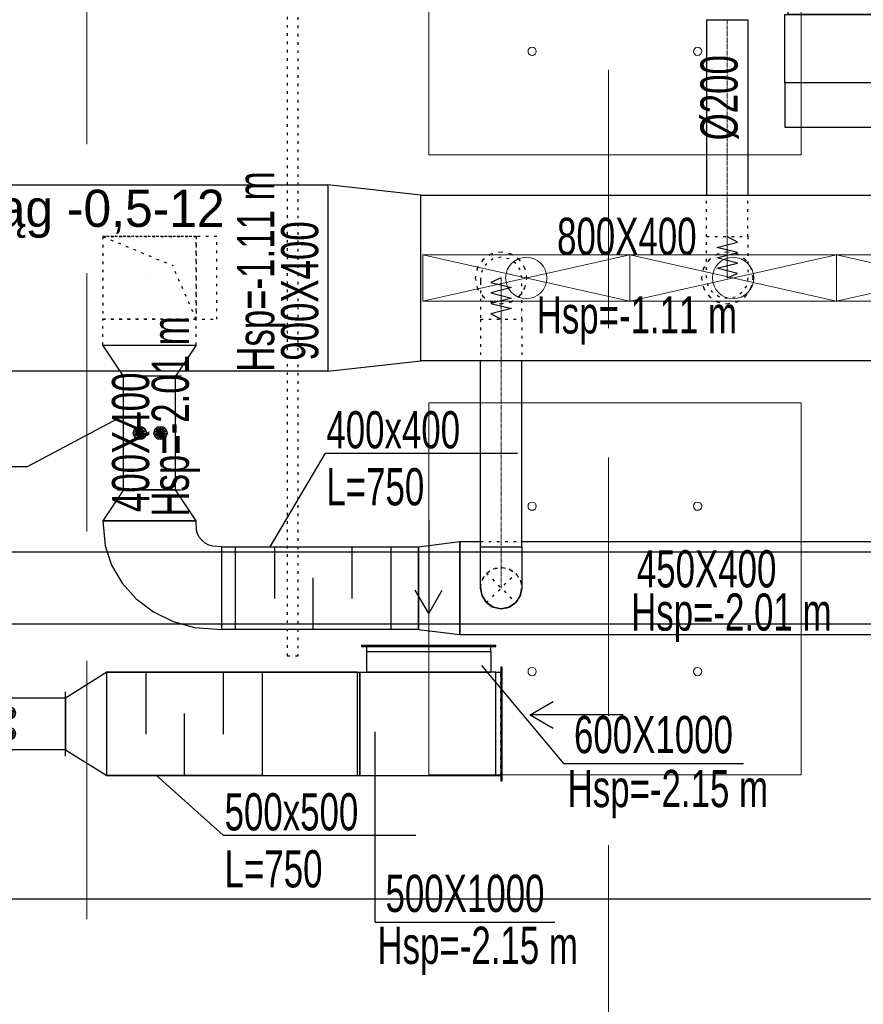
# Model space of a CAD drawing. Header units: centimetres. Extents: x -228435 to 46820, y -89367 to 152985.
# Tile 50 of 252: x -53918 to -49839, y 40490 to 45253. Entities that reach past the tile are written whole.
import ezdxf

# ---------------------------------------------------------------- set-up
doc = ezdxf.new("R2010")
doc.units = ezdxf.units.CM
doc.header["$LTSCALE"] = 50
doc.header["$PDMODE"] = 35
doc.header["$PDSIZE"] = 0.1
for name, pattern in [('Balustrady$0$DASHED', [0.75, 0.5, -0.25]), ('CADVENT_CENTERLINE', [9.9, 7.4, -1, 0.5, -1]), ('CADVENT_HIDDEN', [0.8, 0.25, -0.55]), ('Kondygnacja  -0_5$0$HIDDEN', [9.525, 6.35, -3.175]), ('Kondygnacja  -0_5$0$HIDDEN2', [4.7625, 3.175, -1.5875]), ('Osie rzutów$0$DASHDOT2', [12.7, 6.35, -3.175, 0, -3.175])]:
    doc.linetypes.add(name, pattern=pattern)
doc.layers.get('0').update_dxf_attribs({"color": 8})
doc.layers.get('DEFPOINTS').update_dxf_attribs({"color": 8})
for name, color, linetype in [('01-103-Went PP_poziom-0_5$0$L_Nawiew', 3, 'Continuous'), ('ARCH_WIDOK_KONSTRUKCJA', 8, 'Continuous'), ('bgde-nawiewDETAILS', 1, 'Continuous'), ('bgde-nawiewEXP', 1, 'Continuous'), ('bgde-nawiewHIDDEN', 1, 'Continuous'), ('bgde-tekst', 7, 'Continuous'), ('bgde-wywiewEXP', 5, 'Continuous'), ('bgde-wywiewHIDDEN', 5, 'Continuous'), ('bgde-wywiewSOL', 5, 'Continuous'), ('bgde_AJ_strzałki', 7, 'Continuous'), ('bgde_redukcja', 3, 'Continuous'), ('bgde_tlumik', 6, 'Continuous'), ('bgde_VAV', 7, 'Continuous'), ('bgde_wymiary tłumik VAV', 7, 'Continuous'), ('Kondygnacja  -0_5$0$ARCH_KONSTR_POWYŻEJ RZUTU', 8, 'Kondygnacja  -0_5$0$HIDDEN'), ('Kondygnacja  -0_5$0$ARCH_KONSTR_POWYŻEJ RZUTU_IST', 8, 'Kondygnacja  -0_5$0$HIDDEN2'), ('Osie rzutów$0$ARCH_INFO_OSIE_IST', 8, 'Osie rzutów$0$DASHDOT2'), ('Osie rzutów$0$ARCH_INFO_OSIE_OPISY_IST', 8, 'Continuous')]:
    doc.layers.add(name, color=color, linetype=linetype)
for name, color, linetype, lineweight in [('bgde-nawiewCEN', 7, 'Continuous', 13), ('bgde_AJ_specyfikacja', 2, 'Continuous', 30), ('bgde_nawiewnik', 11, 'Continuous', 5), ('Kondygnacja  -0_5$0$ARCH_INFO_WYMIARY', 8, 'Continuous', 9), ('SU Lampy kwadratowe  -05$0$ARCH_SUFITY_PODWIESZANE', 8, 'Continuous', 9)]:
    doc.layers.add(name, color=color, linetype=linetype, lineweight=lineweight)
doc.styles.add('Kondygnacja  -0_5$0$Romans', font='Romans.shx', dxfattribs={"width": 0.7})
doc.dimstyles.new('Kondygnacja  -0_5$0$Wymiary 1-100', dxfattribs={"dimtxt": 12, "dimasz": 10, "dimexe": 5, "dimexo": 0, "dimgap": 4, "dimtad": 1, "dimrnd": 0.5, "dimzin": 12, "dimdsep": 46, "dimtxsty": 'Kondygnacja  -0_5$0$Romans', "dimblk": 'Kondygnacja  -0_5$0$_Oblique', "dimcen": 10, "dimdle": 10, "dimclrt": 55, "dimazin": 0, "dimtfac": 1, "dimtmove": 1, "dimatfit": 3, "dimfxl": 0, "dimtolj": 1, "dimtzin": 0, "dimarcsym": 0})

# ---------------------------------------------------------------- blocks, each defined once
blk = doc.blocks.new('Osie rzutów')
at = {"layer": 'Osie rzutów$0$ARCH_INFO_OSIE_IST', "ltscale": 10}
for p, q in [((6860, 12510), (6860, 4623.26)), ((4436.04, 8600), (15156.54, 8600))]:
    blk.add_line(p, q, dxfattribs=at)
blk = doc.blocks.new('SU Lampy kwadratowe  -05$0$moduł sufitu')
at = {"layer": 'SU Lampy kwadratowe  -05$0$ARCH_SUFITY_PODWIESZANE'}
for points in [[(60, -60), (240, -60), (240, -240), (60, -240)], [(60, -360), (240, -360), (240, -540), (60, -540)]]:
    blk.add_lwpolyline(points, close=True, dxfattribs=at)
for centre in [(110, -190), (190, -190), (110, -410), (190, -410), (110, -490), (190, -490)]:
    blk.add_circle(centre, 2, dxfattribs=at)
blk = doc.blocks.new('SU Lampy kwadratowe  -05')
at = {"layer": 'SU Lampy kwadratowe  -05$0$ARCH_SUFITY_PODWIESZANE'}
blk.add_blockref('SU Lampy kwadratowe  -05$0$moduł sufitu', (6860, 9200), dxfattribs=at)
blk = doc.blocks.new('Kondygnacja  -0_5$0$_Oblique')
at = {"color": 0, "linetype": 'ByBlock', "lineweight": -2}
blk.add_line((-0.5, -0.5), (0.5, 0.5), dxfattribs=at)
blk = doc.blocks.new('*D148')
at = {"layer": 'DEFPOINTS', "color": 0}
for p in [(-59190, 47690), (5862.4, 47690), (6190, 43700)]:
    blk.add_point(p, dxfattribs=at)
at = {"layer": 'Kondygnacja  -0_5$0$ARCH_INFO_WYMIARY', "color": 0, "lineweight": -2}
for p, q in [((5854.4, 47690), (5867.4, 47690)), ((5862.4, 43690), (5862.4, 47700)), ((5870.4, 43700), (5857.4, 43700))]:
    blk.add_line(p, q, dxfattribs=at)
at = {"layer": 'Kondygnacja  -0_5$0$ARCH_INFO_WYMIARY', "color": 0, "lineweight": -2, "xscale": 10, "yscale": 10, "zscale": 10}
for p, rotation in [((5862.4, 47690), 90), ((5862.4, 43700), 270)]:
    blk.add_blockref('Kondygnacja  -0_5$0$_Oblique', p, dxfattribs=dict(at, rotation=rotation))
at = {"layer": 'Kondygnacja  -0_5$0$ARCH_INFO_WYMIARY', "color": 55, "insert": (5852.4, 45695), "char_height": 12, "attachment_point": 5, "rotation": 90, "style": 'Kondygnacja  -0_5$0$Romans'}
blk.add_mtext('\\A1;3990', dxfattribs=at)
blk = doc.blocks.new('Kondygnacja  -0_5$0$konstrukcja istniejąca -0.5')
at = {"layer": 'Kondygnacja  -0_5$0$ARCH_KONSTR_POWYŻEJ RZUTU_IST', "ltscale": 10, "elevation": 0}
blk.add_lwpolyline([(7382, 8732.89), (6338.46, 8732.89), (6338.46, 8767.89), (7382, 8767.89)], dxfattribs=at)
blk = doc.blocks.new('06')
at = {"layer": 'bgde_VAV', "color": 3, "linetype": 'Continuous', "lineweight": -2}
for p, q in [((-54870.1, 68405), (-54870.1, 68375)), ((-54320.1, 68375), (-54320.1, 68405)), ((-54870.1, 68375), (-54870.1, 68125)), ((-54320.1, 68125), (-54320.1, 68375)), ((-54870.1, 68125), (-54870.1, 68095)), ((-54320.1, 68095), (-54320.1, 68125))]:
    blk.add_line(p, q, dxfattribs=at)
at = {"layer": 'bgde_VAV', "color": 3, "linetype": 'ByBlock', "lineweight": -2}
for p, q in [((-54320.1, 68375), (-54870.1, 68375)), ((-54320.1, 68125), (-54870.1, 68125))]:
    blk.add_line(p, q, dxfattribs=at)
at = {"layer": 'bgde_VAV', "color": 3, "linetype": 'Continuous', "lineweight": -3}
for p, q in [((-54595.1, 68303.2), (-54627.1, 68303.2)), ((-54595.1, 68303.2), (-54625.5, 68313.1)), ((-54595.1, 68303.2), (-54625.5, 68293.3)), ((-54595.1, 68303.2), (-54621, 68322)), ((-54595.1, 68303.2), (-54621, 68284.4)), ((-54595.1, 68303.2), (-54613.9, 68329.1)), ((-54595.1, 68303.2), (-54613.9, 68277.3)), ((-54595.1, 68303.2), (-54605, 68333.7)), ((-54595.1, 68303.2), (-54605, 68272.8)), ((-54595.1, 68303.2), (-54595.1, 68335.2)), ((-54595.1, 68303.2), (-54585.2, 68333.7)), ((-54595.1, 68303.2), (-54576.3, 68329.1)), ((-54595.1, 68303.2), (-54569.2, 68322)), ((-54595.1, 68303.2), (-54564.7, 68313.1)), ((-54595.1, 68303.2), (-54563.1, 68303.2)), ((-54595.1, 68303.2), (-54564.7, 68293.3)), ((-54595.1, 68303.2), (-54569.2, 68284.4)), ((-54595.1, 68303.2), (-54576.3, 68277.3)), ((-54595.1, 68303.2), (-54585.2, 68272.8)), ((-54595.1, 68303.2), (-54595.1, 68271.2)), ((-54595.1, 68203.2), (-54625.5, 68213.1)), ((-54595.1, 68203.2), (-54621, 68222)), ((-54595.1, 68203.2), (-54613.9, 68229.1)), ((-54595.1, 68203.2), (-54605, 68233.7)), ((-54595.1, 68203.2), (-54595.1, 68235.2)), ((-54595.1, 68203.2), (-54585.2, 68233.7)), ((-54595.1, 68203.2), (-54576.3, 68229.1)), ((-54595.1, 68203.2), (-54569.2, 68222)), ((-54595.1, 68203.2), (-54564.7, 68213.1)), ((-54595.1, 68203.2), (-54627.1, 68203.2)), ((-54595.1, 68203.2), (-54625.5, 68193.3)), ((-54595.1, 68203.2), (-54621, 68184.4)), ((-54595.1, 68203.2), (-54613.9, 68177.3)), ((-54595.1, 68203.2), (-54605, 68172.8)), ((-54595.1, 68203.2), (-54563.1, 68203.2)), ((-54595.1, 68203.2), (-54564.7, 68193.3)), ((-54595.1, 68203.2), (-54569.2, 68184.4)), ((-54595.1, 68203.2), (-54576.3, 68177.3)), ((-54595.1, 68203.2), (-54585.2, 68172.8)), ((-54595.1, 68203.2), (-54595.1, 68171.2))]:
    blk.add_line(p, q, dxfattribs=at)
for centre in [(-54595.1, 68303.2), (-54595.1, 68203.2)]:
    blk.add_ellipse(centre, major_axis=(32, 0), ratio=1, start_param=-1.570796, end_param=4.712389, dxfattribs=at)
blk = doc.blocks.new('*a373')
at = {"layer": 'bgde-tekst'}
blk.add_line((0, 0), (869, 0), dxfattribs=at)
blk = doc.blocks.new('*a407')
at = {"layer": 'bgde-tekst'}
blk.add_line((0, 0), (869, 0), dxfattribs=at)
blk = doc.blocks.new('*U496')
at = {"color": 0, "linetype": 'ByBlock', "lineweight": -2, "extrusion": (-1, -2.22045e-16, -1.55431e-15)}
blk.add_circle((0, 0), 0.05, dxfattribs=at)
blk = doc.blocks.new('A$C066D7839')
at = {"layer": 'bgde_nawiewnik'}
for p, q in [((-50, -11.15), (-50, 11.15)), ((-50, 11.15), (50, 11.15)), ((-50, -11.15), (50, 11.15)), ((50, -11.15), (-50, 11.15)), ((50, 11.15), (50, -11.15)), ((50, -11.15), (-50, -11.15))]:
    blk.add_line(p, q, dxfattribs=at)
blk.add_circle((0, 0), 10, dxfattribs=at)
blk = doc.blocks.new('A$C5B3E7367')
at = {"layer": '01-103-Went PP_poziom-0_5$0$L_Nawiew'}
h = blk.add_hatch(color=256, dxfattribs=at)
h.paths.add_polyline_path([(215, 704), (215, 674), (331.7, 674), (331.7, 612.1), (445.9, 689), (331.7, 765.9), (331.7, 704)])
h.paths.add_polyline_path([(48.3, 704), (48.3, 674), (215, 674), (215, 704)])
for p, q in [((215, 1525), (165, 1525)), ((165, 1525), (165, 1505)), ((215, 1400), (215, 1530)), ((545, 1530), (215, 1530)), ((215, 1530), (215, 1515)), ((545, 1400), (545, 1530)), ((165, 1505), (215, 1505)), ((243.8, 1452), (268.8, 1452)), ((256.2, 1452), (256.2, 1400)), ((326.2, 1452), (351.2, 1452)), ((338.8, 1452), (338.8, 1400)), ((408.8, 1452), (433.8, 1452)), ((421.2, 1452), (421.2, 1400)), ((491.2, 1452), (516.2, 1452)), ((503.8, 1452), (503.8, 1400)), ((545, 1400), (215, 1400)), ((215, 1400), (215, 1378)), ((545, 0), (545, 1400)), ((0, 1378), (215, 1378)), ((0, 0), (0, 1378)), ((215, 1378), (215, 0)), ((445.9, 689), (331.7, 765.9)), ((331.7, 704), (331.7, 765.9)), ((48.3, 704), (331.7, 704)), ((48.3, 704), (48.3, 674)), ((48.3, 674), (331.7, 674)), ((445.9, 689), (331.7, 612.1)), ((331.7, 612.1), (331.7, 674)), ((215, 0), (0, 0)), ((215, 0), (545, 0))]:
    blk.add_line(p, q, dxfattribs=at)
blk = doc.blocks.new('A$C53CA46B8')
at = {"layer": 'bgde-wywiewSOL'}
for p, q in [((200.4, 481.1), (-249.6, 481.1)), ((-249.6, 481.1), (-249.6, -878.9)), ((112.9, 511.1), (-162.1, 511.1)), ((-137.1, 481.1), (-137.1, 511.1)), ((87.9, 481.1), (87.9, 511.1)), ((200.4, 481.1), (200.4, -878.9)), ((200.4, -878.9), (-249.6, -878.9)), ((-137.1, -878.9), (-137.1, -908.9)), ((87.9, -878.9), (87.9, -908.9)), ((112.9, -908.9), (-162.1, -908.9))]:
    blk.add_line(p, q, dxfattribs=at)
at = {"layer": '01-103-Went PP_poziom-0_5$0$L_Nawiew'}
blk.add_blockref('A$C5B3E7367', (-794.6, -893.9), dxfattribs=at)
blk = doc.blocks.new('strzałki2')
at = {"layer": 'bgde_AJ_strzałki'}
for p, q in [((0, 686.6), (-64.9, 574.6, 1393)), ((0, 236.6), (0, 686.6)), ((0, 686.6), (64.9, 574.6, 1393))]:
    blk.add_line(p, q, dxfattribs=at)
blk = doc.blocks.new('t16')
at = {"layer": 'bgde_tlumik'}
for p, q in [((-52686.2, 42704), (-52686.2, 42454)), ((-52311.2, 42704), (-52311.2, 42454)), ((-52498.7, 42304), (-52498.7, 42554))]:
    blk.add_line(p, q, dxfattribs=at)
blk.add_lwpolyline([(-52873.7, 42704), (-52123.7, 42704), (-52123.7, 42304), (-52873.7, 42304)], close=True, dxfattribs=at)
blk = doc.blocks.new('t17')
at = {"layer": 'bgde_tlumik'}
for p, q in [((-53308.2, 42096.5), (-53308.2, 41796.5)), ((-52933.2, 42096.5), (-52933.2, 41796.5)), ((-53120.7, 41596.5), (-53120.7, 41896.5))]:
    blk.add_line(p, q, dxfattribs=at)
blk.add_lwpolyline([(-53495.7, 42096.5), (-52745.7, 42096.5), (-52745.7, 41596.5), (-53495.7, 41596.5)], close=True, dxfattribs=at)

msp = doc.modelspace()

# ---------------------------------------------------------------- linework, layer by layer
at = {"linetype": 'Balustrady$0$DASHED', "lineweight": 20, "ltscale": 50}
msp.add_lwpolyline([(-53592.361, 52511.025), (-51070.214, 52511.025), (-51070.214, 5276.785), (-53592.361, 5276.785)], close=True, dxfattribs=at)
at = {"layer": 'ARCH_WIDOK_KONSTRUKCJA', "linetype": 'CADVENT_HIDDEN', "elevation": 0}
msp.add_lwpolyline([(-52572.2, 42174.984), (-52622.2, 42174.984), (-52622.2, 51824.984), (-52572.2, 51824.984)], close=True, dxfattribs=at)
at = {"layer": 'bgde-nawiewCEN', "linetype": 'CADVENT_CENTERLINE', "ltscale": 0.06}
for p, q in [((-50496.365, 45253.331), (-50496.365, 44203.959)), ((-50496.365, 44203.959), (-50496.365, 44185.263)), ((-50496.365, 44185.263), (-50496.365, 44134.152)), ((-50496.365, 44134.152), (-50496.365, 44106.359)), ((-50496.365, 44106.359), (-50496.365, 44082.833)), ((-50496.365, 44082.833), (-50496.365, 44063.218)), ((-50496.365, 44063.218), (-50496.365, 44047.159)), ((-50496.365, 44047.159), (-50496.365, 44034.3)), ((-50496.365, 44034.3), (-50496.365, 44024.285)), ((-50496.365, 44024.285), (-50496.365, 44016.759)), ((-50496.365, 44016.759), (-50496.365, 44011.366)), ((-50496.365, 44011.366), (-50496.365, 44007.752)), ((-51590.031, 44003.485), (-51590.031, 44003.959)), ((-51590.031, 44002.359), (-51590.031, 44003.485)), ((-51590.031, 44000.166), (-51590.031, 44002.359)), ((-51590.031, 43996.552), (-51590.031, 44000.166)), ((-51590.031, 43991.159), (-51590.031, 43996.552)), ((-51590.031, 43983.633), (-51590.031, 43991.159)), ((-51590.031, 43973.618), (-51590.031, 43983.633)), ((-51590.031, 43960.759), (-51590.031, 43973.618)), ((-50496.365, 44007.752), (-50496.365, 44005.559)), ((-50496.365, 44005.559), (-50496.365, 44004.433)), ((-50496.365, 44004.433), (-50496.365, 44003.959)), ((-51590.031, 43944.7), (-51590.031, 43960.759)), ((-51590.031, 43925.085), (-51590.031, 43944.7)), ((-51590.031, 43901.559), (-51590.031, 43925.085)), ((-51590.031, 43873.766), (-51590.031, 43901.559)), ((-51590.031, 43822.655), (-51590.031, 43873.766)), ((-51590.031, 43803.959), (-51590.031, 43822.655)), ((-51590.031, 43803.959), (-51590.031, 42704.048)), ((-51590.031, 42704.048), (-51590.031, 42504.048))]:
    msp.add_line(p, q, dxfattribs=at)
at = {"layer": 'bgde-nawiewDETAILS', "linetype": 'CADVENT_HIDDEN', "extrusion": (1, 0, 0)}
for p in [(-53515.067, 44203.908), (-53065.067, 43803.908)]:
    msp.add_line(p, (-53177.567, 44063.908), dxfattribs=at)
at = {"layer": 'bgde-nawiewDETAILS', "linetype": 'CADVENT_HIDDEN'}
for p, q in [((-51660.742, 42433.337), (-51519.321, 42574.759)), ((-51660.742, 42574.759), (-51519.321, 42433.337))]:
    msp.add_line(p, q, dxfattribs=at)
at = {"layer": 'bgde-nawiewEXP', "linetype": 'Continuous'}
for points in [[(-50596.365, 45253.331), (-50596.365, 44403.774)], [(-50596.365, 45253.331), (-50396.365, 45253.331), (-50396.365, 44403.774)], [(-41538.801, 43603.774), (-51978.018, 43603.774), (-51978.018, 44403.774), (-41538.801, 44403.774)], [(-53515.067, 43678.908), (-53515.067, 43678.908), (-53065.067, 43678.908), (-53065.067, 43678.908)], [(-51690.031, 42704.048), (-51490.031, 42704.048), (-51490.031, 43603.774)], [(-51690.031, 42704.048), (-51690.031, 43603.774)], [(-51989.989, 42304.048), (-51989.989, 42704.048), (-51789.989, 42729.048), (-51789.989, 42279.048), (-42626.9, 42279.048), (-42626.9, 42729.048), (-42226.9, 42604.048), (-42226.9, 42504.048), (-42626.9, 42729.048), (-43440.031, 42729.048)], [(-51989.989, 42304.048), (-51789.989, 42279.048), (-51789.989, 42729.048), (-51690.031, 42729.048)], [(-51490.031, 42729.048), (-49640.031, 42729.048)], [(-51690.031, 42504.048), (-51685.059, 42479.049)], [(-51688.192, 42499.606), (-51685.492, 42474.261), (-51666.826, 42439.997), (-51661.829, 42435.962)], [(-51517.481, 42437.779), (-51501.468, 42457.61), (-51490.438, 42495.037), (-51491.118, 42501.423)], [(-51501.212, 42460.439), (-51497.643, 42465.78), (-51490.031, 42504.048)], [(-51683.672, 42472.079), (-51682.419, 42465.78), (-51660.742, 42433.337), (-51639.549, 42419.176)], [(-51558.062, 42410.407), (-51551.763, 42411.66), (-51519.321, 42433.337), (-51505.16, 42454.531)], [(-51656.3, 42431.498), (-51636.469, 42415.484), (-51599.043, 42404.455), (-51592.656, 42405.135)], [(-51633.64, 42415.228), (-51628.3, 42411.66), (-51590.031, 42404.048), (-51565.032, 42409.021)], [(-51585.59, 42405.888), (-51560.244, 42408.587), (-51525.98, 42427.253), (-51521.945, 42432.25)]]:
    msp.add_lwpolyline(points, dxfattribs=at)
for points in [[(-54081.999, 43553.774), (-54081.999, 44453.774), (-52428.018, 44453.774), (-52428.018, 43553.774), (-51978.018, 43603.774), (-51978.018, 44403.774), (-52428.018, 44453.774), (-52428.018, 43553.774)], [(-53065.067, 43678.908), (-53165.069, 43529.047), (-53415.069, 43529.047), (-53515.067, 43678.908)], [(-53065.067, 42829.048), (-53165.069, 42979.047), (-53415.069, 42979.047), (-53515.071, 42829.048)], [(-53515.071, 42829.046), (-53504.502, 42708.255), (-53473.204, 42614.05), (-53422.378, 42527.23), (-53353.978, 42451.132), (-53270.633, 42388.68), (-53175.544, 42342.274), (-53072.368, 42313.697), (-52940.067, 42304.048), (-52940.067, 42704.048), (-52984.577, 42705.97), (-53003.337, 42711.66), (-53020.626, 42720.902), (-53035.78, 42733.338), (-53048.217, 42748.492), (-53057.458, 42765.782), (-53063.149, 42784.542), (-53065.071, 42829.05), (-53290.071, 42829.048)], [(-52940.067, 42304.048), (-52940.067, 42704.048), (-51989.989, 42704.048), (-51989.989, 42304.048)], [(-51690.031, 42504.048), (-51690.031, 42704.048), (-51490.031, 42704.048), (-51490.031, 42504.048), (-51497.643, 42465.78), (-51519.321, 42433.337), (-51551.763, 42411.66), (-51590.031, 42404.048), (-51628.3, 42411.66), (-51660.742, 42433.337), (-51682.419, 42465.78)]]:
    msp.add_lwpolyline(points, close=True, dxfattribs=at)
at = {"layer": 'bgde-nawiewHIDDEN', "linetype": 'CADVENT_HIDDEN'}
for points in [[(-50596.365, 44203.959), (-50396.365, 44203.959), (-50396.365, 44403.774)], [(-50596.365, 44203.959), (-50596.365, 44403.774)], [(-53515.067, 44203.908), (-53515.067, 44203.911), (-53065.067, 44203.911), (-53065.067, 43803.911), (-53515.067, 43803.911), (-53515.067, 43803.908)], [(-53515.067, 44203.908), (-53515.067, 43803.911)], [(-53515.067, 43801.989), (-53515.067, 43803.908), (-52965.067, 43803.908), (-52965.067, 44203.908), (-53515.067, 44203.908), (-53515.067, 43803.908), (-53515.067, 43803.911)], [(-53515.067, 43678.908), (-53065.067, 43678.908), (-53065.067, 43803.911)], [(-53515.067, 43803.908), (-53515.067, 43801.989)], [(-53515.067, 43678.908), (-53515.067, 43801.989)], [(-51690.031, 43803.959), (-51690.031, 43603.774)], [(-51690.031, 43803.959), (-51490.031, 43803.959), (-51490.031, 43603.774)], [(-53515.067, 43678.908), (-53515.067, 43678.908), (-53065.067, 43678.908), (-53065.067, 43678.908)], [(-51690.031, 42729.048), (-51490.031, 42729.048)], [(-51690.031, 42504.048), (-51682.419, 42542.316), (-51660.742, 42574.759), (-51628.3, 42596.436), (-51590.031, 42604.048), (-51551.763, 42596.436), (-51519.321, 42574.759), (-51497.643, 42542.316), (-51490.031, 42504.048)], [(-51689.624, 42513.059), (-51678.595, 42550.486), (-51654.082, 42580.843), (-51619.819, 42599.509), (-51581.02, 42603.641), (-51543.593, 42592.612), (-51513.236, 42568.099), (-51494.571, 42533.835), (-51491.118, 42501.423)], [(-51689.624, 42513.059), (-51688.192, 42499.606)], [(-51685.059, 42479.049), (-51683.672, 42472.079)], [(-51521.945, 42432.25), (-51517.481, 42437.779)], [(-51505.16, 42454.531), (-51501.212, 42460.439)], [(-51661.829, 42435.962), (-51656.3, 42431.498)], [(-51639.549, 42419.176), (-51633.64, 42415.228)], [(-51592.656, 42405.135), (-51585.59, 42405.888)], [(-51565.032, 42409.021), (-51558.062, 42410.407)]]:
    msp.add_lwpolyline(points, dxfattribs=at)
for points in [[(-53515.067, 43803.908), (-53065.067, 43803.908), (-53065.067, 44203.908), (-53515.067, 44203.908)], [(-50596.365, 44003.959), (-50596.365, 44203.959), (-50396.365, 44203.959), (-50396.365, 44003.959), (-50403.977, 43965.691), (-50425.655, 43933.248), (-50458.097, 43911.571), (-50496.365, 43903.959), (-50534.634, 43911.571), (-50567.076, 43933.248), (-50588.753, 43965.691)], [(-51715.031, 44003.959), (-51705.516, 43956.123), (-51678.42, 43915.571), (-51637.867, 43888.474), (-51590.031, 43878.959), (-51542.196, 43888.474), (-51501.643, 43915.571), (-51474.546, 43956.123), (-51465.031, 44003.959), (-51474.546, 44051.794), (-51501.643, 44092.347), (-51542.196, 44119.444), (-51590.031, 44128.959), (-51637.867, 44119.444), (-51678.42, 44092.347), (-51705.516, 44051.794)], [(-51715.031, 44003.959), (-51705.516, 43956.123), (-51678.42, 43915.571), (-51637.867, 43888.474), (-51590.031, 43878.959), (-51542.196, 43888.474), (-51501.643, 43915.571), (-51474.546, 43956.123), (-51465.031, 44003.959), (-51474.546, 44051.794), (-51501.643, 44092.347), (-51542.196, 44119.444), (-51590.031, 44128.959), (-51637.867, 44119.444), (-51678.42, 44092.347), (-51705.516, 44051.794)], [(-51690.031, 43983.633), (-51690.031, 43803.959), (-51490.031, 43803.959), (-51490.031, 44003.959), (-51497.643, 44042.227), (-51519.321, 44074.67), (-51551.763, 44096.347), (-51590.031, 44103.959), (-51628.3, 44096.347), (-51660.742, 44074.67), (-51682.419, 44042.227), (-51690.031, 44003.959), (-51690.031, 43991.159)], [(-50621.365, 44003.959), (-50611.85, 43956.123), (-50584.754, 43915.571), (-50544.201, 43888.474), (-50496.365, 43878.959), (-50448.53, 43888.474), (-50407.977, 43915.571), (-50380.88, 43956.123), (-50371.365, 44003.959), (-50380.88, 44051.794), (-50407.977, 44092.347), (-50448.53, 44119.444), (-50496.365, 44128.959), (-50544.201, 44119.444), (-50584.754, 44092.347), (-50611.85, 44051.794)], [(-50621.365, 44003.959), (-50611.85, 43956.123), (-50584.754, 43915.571), (-50544.201, 43888.474), (-50496.365, 43878.959), (-50448.53, 43888.474), (-50407.977, 43915.571), (-50380.88, 43956.123), (-50371.365, 44003.959), (-50380.88, 44051.794), (-50407.977, 44092.347), (-50448.53, 44119.444), (-50496.365, 44128.959), (-50544.201, 44119.444), (-50584.754, 44092.347), (-50611.85, 44051.794)]]:
    msp.add_lwpolyline(points, close=True, dxfattribs=at)
at = {"layer": 'bgde-nawiewHIDDEN'}
for points in [[(-50496.365, 44003.959), (-50446.365, 44025.257), (-50546.365, 44050.618), (-50446.365, 44075.839), (-50546.365, 44101.124), (-50446.365, 44126.659), (-50546.365, 44152.018), (-50446.365, 44177.477), (-50496.365, 44203.959)], [(-51590.031, 44003.959), (-51640.031, 43982.661), (-51540.031, 43957.299), (-51640.031, 43932.079), (-51540.031, 43906.794), (-51640.031, 43881.259), (-51540.031, 43855.9), (-51640.031, 43830.441), (-51590.031, 43803.959)]]:
    msp.add_lwpolyline(points, dxfattribs=at)
at = {"layer": 'bgde-tekst'}
for points in [[(-51287.535, 41655.363), (-51683.49, 42130.109), (-51683.49, 42130.109)], [(-52198.945, 40887.06), (-52198.945, 41808.674), (-52198.945, 41808.674)]]:
    msp.add_lwpolyline(points, dxfattribs=at)
at = {"layer": 'bgde-tekst', "elevation": 1920}
for points in [[(-51287.535, 41655.363), (-51683.49, 42130.109), (-51683.49, 42130.109)], [(-52198.945, 40887.06), (-52198.945, 41808.674), (-52198.945, 41808.674)]]:
    msp.add_lwpolyline(points, dxfattribs=at)
at = {"layer": 'bgde-wywiewEXP', "linetype": 'Continuous'}
for points in [[(-52265.003, 42220.494), (-51615.003, 42220.494), (-51615.003, 42226.494), (-52265.003, 42226.494)], [(-51591.003, 41571.494), (-51585.003, 41571.494), (-51585.003, 42121.494), (-51591.003, 42121.494)], [(-53495.651, 42096.494), (-53695.651, 41971.494), (-53695.651, 41721.494), (-53495.651, 41596.494)]]:
    msp.add_lwpolyline(points, close=True, dxfattribs=at)
for points in [[(-52240.003, 42196.494), (-51640.003, 42196.494), (-51640.003, 42220.494)], [(-52240.003, 42196.494), (-52240.003, 42220.494)], [(-53495.651, 41596.494), (-52283.836, 41596.494), (-52283.836, 42096.494), (-52273.836, 42096.494), (-52273.836, 41596.494), (-51615.003, 41596.494), (-51615.003, 42096.494), (-52240.003, 42096.494), (-52240.003, 42196.494), (-51640.003, 42196.494), (-51640.003, 42096.494)], [(-53495.651, 42096.494), (-52283.836, 42096.494)], [(-52283.836, 42096.494), (-53495.651, 42096.494)], [(-52283.836, 41596.494), (-52273.836, 41596.494), (-52273.836, 42096.494), (-51640.003, 42096.494)], [(-51615.003, 41596.494), (-51615.003, 42096.494), (-51591.003, 42096.494)], [(-51615.003, 41596.494), (-51591.003, 41596.494)]]:
    msp.add_lwpolyline(points, dxfattribs=at)
at = {"layer": 'bgde-wywiewHIDDEN', "linetype": 'CADVENT_HIDDEN'}
for points in [[(-52265.003, 42220.494), (-51640.003, 42220.494), (-52240.003, 42220.494), (-51615.003, 42220.494), (-51615.003, 42226.494), (-52265.003, 42226.494)], [(-52265.003, 42220.494), (-52265.003, 42220.494)], [(-52240.003, 42196.494), (-52240.003, 42196.494)], [(-51591.003, 42121.494), (-51591.003, 42121.494)], [(-51615.003, 41596.494), (-51615.003, 41596.494)]]:
    msp.add_lwpolyline(points, close=True, dxfattribs=at)
for points in [[(-52240.003, 42196.494), (-51640.003, 42196.494), (-51640.003, 42220.494)], [(-52240.003, 42196.494), (-52240.003, 42220.494)], [(-51615.003, 41596.494), (-51615.003, 42096.494), (-51591.003, 42096.494), (-51591.003, 41596.494), (-51591.003, 42096.494), (-51591.003, 41571.494), (-51585.003, 41571.494), (-51585.003, 42121.494), (-51591.003, 42121.494), (-51591.003, 42096.494)], [(-52283.836, 41596.494), (-52283.836, 42096.494)], [(-51615.003, 41596.494), (-51591.003, 41596.494)]]:
    msp.add_lwpolyline(points, dxfattribs=at)
at = {"layer": 'bgde_VAV'}
for q in [(-53415.069, 43338.93), (-54956.507, 43089.818, 21.417)]:
    msp.add_line((-53883.327, 43089.818, 21.417), q, dxfattribs=at)
at = {"layer": 'bgde_wymiary tłumik VAV'}
for p, q in [((-52441.36, 43156.28), (-52708.694, 42704.048)), ((-52441.36, 43156.28), (-51511.016, 43156.28)), ((-52933.397, 41308.218), (-53256.817, 41596.494)), ((-52933.397, 41308.218), (-52003.053, 41308.218))]:
    msp.add_line(p, q, dxfattribs=at)

# ---------------------------------------------------------------- block references
at = {"layer": '01-103-Went PP_poziom-0_5$0$L_Nawiew', "xscale": -1, "rotation": 270}
msp.add_blockref('A$C53CA46B8', (-49324.978, 45527.901, 2865), dxfattribs=at)
at = {"layer": '01-103-Went PP_poziom-0_5$0$L_Nawiew', "xscale": 10, "yscale": 10, "zscale": 10}
for p in [(-51468.405, 44003.959, 1117.041), (-50468.405, 44003.959, 1117.041), (-49468.405, 44003.959, 1117.041)]:
    msp.add_blockref('A$C066D7839', p, dxfattribs=at)
at = {"layer": '01-103-Went PP_poziom-0_5$0$L_Nawiew', "extrusion": (1.77636e-15, -1, -1.55431e-15), "rotation": 270}
msp.add_blockref('*U496', (-53289.991, 557.547, -44003.908), dxfattribs=at)
at = {"layer": 'bgde-tekst'}
for name, p in [('*a407', (-51287.535, 41655.363)), ('*a407', (-51287.535, 41655.363, 1920)), ('*a373', (-52198.945, 40887.06)), ('*a373', (-52198.945, 40887.06, 1920))]:
    msp.add_blockref(name, p, dxfattribs=at)
at = {"layer": 'bgde_AJ_strzałki', "rotation": 180}
msp.add_blockref('strzałki2', (-51940, 43068.147, 270), dxfattribs=at)
at = {"layer": 'bgde_AJ_strzałki', "xscale": -1, "rotation": 90}
msp.add_blockref('strzałki2', (-50763.556, 41891.061, -426.5), dxfattribs=at)
at = {"layer": 'bgde_redukcja', "rotation": 270}
msp.add_blockref('06', (-121540.034, -11341.048), dxfattribs=at)
at = {"layer": 'bgde_redukcja'}
msp.add_blockref('06', (624.444, -26403.471), dxfattribs=at)
at = {"layer": 'bgde_tlumik'}
for name in ['t16', 't17']:
    msp.add_blockref(name, (0, 0), dxfattribs=at)
at = {"layer": 'Kondygnacja  -0_5$0$ARCH_KONSTR_POWYŻEJ RZUTU', "xscale": 10, "yscale": 10, "zscale": 10}
msp.add_blockref('Kondygnacja  -0_5$0$konstrukcja istniejąca -0.5', (-121140, -45000), dxfattribs=at)
at = {"layer": 'Osie rzutów$0$ARCH_INFO_OSIE_OPISY_IST', "xscale": 10, "yscale": 10, "zscale": 10}
msp.add_blockref('Osie rzutów', (-121140, -45000), dxfattribs=at)
at = {"layer": 'SU Lampy kwadratowe  -05$0$ARCH_SUFITY_PODWIESZANE', "xscale": 10, "yscale": 10, "zscale": 10}
msp.add_blockref('SU Lampy kwadratowe  -05', (-121140, -45000), dxfattribs=at)

# ---------------------------------------------------------------- texts
at = {"layer": 'bgde-tekst', "width": 0.7}
for s, p in [('%%c200', (-50446.365, 44669.62, 630)), ('Hsp=-1.11 m ', (-52686.661, 43550.411)), ('Hsp=-1.11 m ', (-52686.661, 43550.411, 1920)), ('900X400', (-52473.985, 43603.533)), ('900X400', (-52473.985, 43603.533, 1920)), ('Hsp=-2.01 m ', (-53099.684, 42849.37)), ('Hsp=-2.01 m ', (-53099.684, 42849.37, 1920)), ('400X400', (-53291.625, 42871.769)), ('400X400', (-53291.625, 42871.769, 1920))]:
    msp.add_text(s, height=180, rotation=90, dxfattribs=at).set_placement(p)
for s, p in [('800X400', (-51319.49, 44115.459, -802.959)), ('800X400', (-51319.49, 44115.459, 1117.041)), ('Hsp=-1.11 m ', (-51418.214, 43735.457)), ('Hsp=-1.11 m ', (-51418.214, 43735.457, 1920)), ('450X400', (-50933.737, 42507.227)), ('450X400', (-50933.737, 42507.227, 1920)), ('Hsp=-2.01 m ', (-50961.506, 42298.027, -1636.407)), ('Hsp=-2.01 m ', (-50961.506, 42298.027, 283.593)), ('600X1000', (-51237.535, 41705.363)), ('600X1000', (-51237.535, 41705.363, 1920)), ('Hsp=-2.15 m ', (-51268.45, 41444.245, 1920)), ('500X1000', (-52148.945, 40937.06)), ('500X1000', (-52148.945, 40937.06, 1920)), ('Hsp=-2.15 m ', (-52187.886, 40686.073, 1920))]:
    msp.add_text(s, height=180, dxfattribs=at).set_placement(p)
at = {"layer": 'bgde_AJ_specyfikacja', "insert": (-54197.84, 44431.053, 1920), "char_height": 180, "width": 1505.25105, "attachment_point": 1}
msp.add_mtext('ciąg -0,5-12', dxfattribs=at)
at = {"layer": 'bgde_wymiary tłumik VAV', "width": 0.7}
for s, p in [('400x400', (-52434.934, 43179.758, 1920)), ('L=750', (-52434.934, 42904.097, 1920)), ('500x500', (-52926.97, 41331.697, 1920)), ('L=750', (-52926.97, 41056.036, 1920))]:
    msp.add_text(s, height=180, dxfattribs=at).set_placement(p)

# ---------------------------------------------------------------- dimensions: what is measured, and where the dimension line sits
at = {"layer": 'Kondygnacja  -0_5$0$ARCH_INFO_WYMIARY'}
dim = msp.add_linear_dim(base=(5862.405, 47690), p1=(6190, 43700), p2=(-59190, 47690), angle=90, dimstyle='Kondygnacja  -0_5$0$Wymiary 1-100', dxfattribs=at)
dim.commit()
dim.dimension.update_dxf_attribs({"geometry": '*D148', "text_midpoint": (5852.405, 45695)})

doc.saveas('drawing.dxf')
